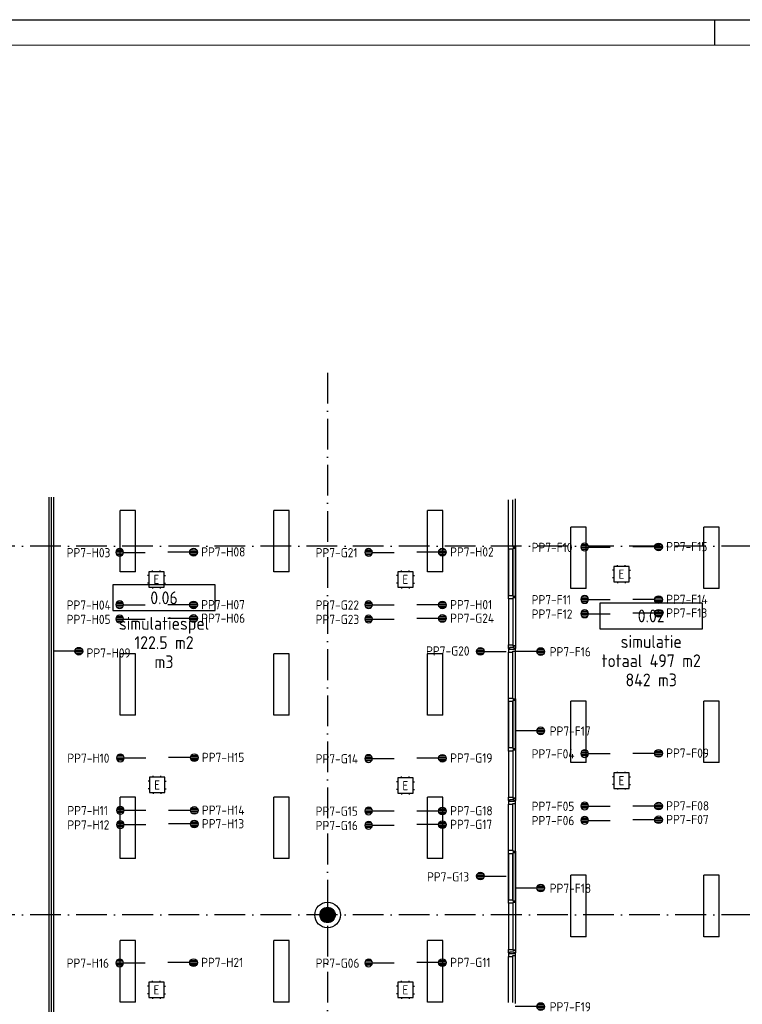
# Model space of a CAD drawing. Header units: millimetres. Extents: x 90707 to 450385, y -1262 to 949019.
# Tile 51 of 60: x 208633 to 222747, y 65064 to 84291. Entities that reach past the tile are written whole.
import ezdxf
from ezdxf.enums import TextEntityAlignment as Align

# ---------------------------------------------------------------- set-up
doc = ezdxf.new("R2010")
doc.units = ezdxf.units.MM
doc.header["$LTSCALE"] = 100
doc.linetypes.add('DASHDOT', pattern=[9, 6, -1.5, 0, -1.5])
doc.layers.get('0').update_dxf_attribs({"linetype": 'CONTINUOUS'})
for name, color, linetype in [('AL$7----_STRAMIEN', 1, 'DASHDOT'), ('AL22----_BINNENWAND', 7, 'CONTINUOUS'), ('AL32----_BINNENKOZ', 7, 'CONTINUOUS'), ('ALL-----_REFLIJNEN', 8, 'CONTINUOUS'), ('ARMATUUR', 8, 'CONTINUOUS'), ('EB6441--_ATTRIB', 2, 'CONTINUOUS'), ('EB6721--_ATTRIB', 2, 'CONTINUOUS'), ('EL6441--_DATACOM', 3, 'CONTINUOUS'), ('EL6721--_GEB-BEH-AUTO', 3, 'CONTINUOUS'), ('GEBOUWLABEL', 4, 'CONTINUOUS'), ('INHOUD', 7, 'CONTINUOUS'), ('LIJN025', 10, 'CONTINUOUS'), ('LIJN050', 90, 'CONTINUOUS'), ('OMSCHRIJVING', 7, 'CONTINUOUS'), ('OPPERVLAK', 7, 'CONTINUOUS'), ('TEKST25', 10, 'CONTINUOUS'), ('TEKST35', 50, 'CONTINUOUS'), ('TEKST50', 90, 'CONTINUOUS'), ('VOLGNUMMER', 7, 'CONTINUOUS')]:
    doc.layers.add(name, color=color, linetype=linetype)
doc.styles.add('1_8', font='ISO', dxfattribs={"height": 1.8})
doc.styles.add('ISO', font='ISO.SHX')
doc.styles.add('NORATT', font='iso.shx')
doc.styles.add('ROMAND', font='romand')
doc.styles.get("Standard").update_dxf_attribs({"font": 'iso.shx'})

# ---------------------------------------------------------------- blocks, each defined once
blk = doc.blocks.new('A0-GE')
at = {"layer": 'LIJN025'}
blk.add_line((1315, 836), (1315, 841), dxfattribs=at)
blk.add_lwpolyline([(1500, 841), (1500, 0), (0, 0), (0, 841)], close=True, dxfattribs=at)
at = {"layer": 'LIJN050', "const_width": 0.2}
blk.add_lwpolyline([(1495, 836), (25, 836), (25, 5), (1495, 5)], close=True, dxfattribs=at)
at = {"layer": 'TEKST25', "style": 'ROMAND', "width": 2.899115}
blk.add_attdef('STATUS', text='', height=2.5, dxfattribs=at).set_placement((1454, 71.5), (1493, 71.5), align=Align.FIT)
at = {"layer": 'TEKST25', "style": 'ISO'}
for tag, p in [('E', (1455.25, 66)), ('NAAM-E', (1466.75, 66)), ('DATUM-E', (1485, 66)), ('D', (1455.25, 61)), ('NAAM-D', (1466.75, 61)), ('DATUM-D', (1485, 61)), ('C', (1455.25, 56)), ('NAAM-C', (1466.75, 56)), ('DATUM-C', (1485, 56)), ('B', (1455.25, 51)), ('NAAM-B', (1466.75, 51)), ('DATUM-B', (1485, 51)), ('A', (1455.25, 46)), ('NAAM-A', (1466.75, 46)), ('DATUM-A', (1485, 46))]:
    blk.add_attdef(tag, text='', height=2.5, dxfattribs=at).set_placement(p, align=Align.CENTER)
for tag, p in [('DATUM', (1332.75, 36.25)), ('SCHAAL', (1368, 36.25)), ('GETEKEND', (1398.25, 36.25)), ('GECONTOL.', (1433, 36.25)), ('FORMAAT', (1463.25, 28.25))]:
    blk.add_attdef(tag, p, '', height=2.5, dxfattribs=at)
at = {"layer": 'TEKST35', "style": 'ISO'}
for tag, p in [('PROJECT', (1334.5, 72.5)), ('PLAATS', (1334.5, 63.5)), ('INSTALLATIE-REGEL1', (1334.5, 52.5)), ('INSTALLATIE-REGEL2', (1334.5, 43.5))]:
    blk.add_attdef(tag, p, '', height=4, dxfattribs=at)
blk.add_attdef('PROJ.NR.', text='', height=4, dxfattribs=at).set_placement((1481, 23), align=Align.CENTER)
at = {"layer": 'TEKST50', "style": 'ISO'}
blk.add_attdef('FILE-NAAM', text='', height=5, dxfattribs=at).set_placement((1473.5, 7.5), align=Align.CENTER)
blk = doc.blocks.new('ES4X2')
for p, q in [((-0.45, 1.4), (-0.45, 2.6)), ((-0.15, 1.27), (-0.15, 2.73)), ((0.15, 1.27), (0.15, 2.73)), ((0.45, 1.4), (0.45, 2.6)), ((0, 1.25), (0, -3))]:
    blk.add_line(p, q)
blk.add_circle((0, 2), 0.75)
at = {"style": '1_8', "flags": 8}
for tag, p in [('NUMMER', (1.25, 3.5)), ('CODE', (-1.25, 3.5))]:
    blk.add_attdef(tag, text='', height=1.8, rotation=90, dxfattribs=at).set_placement(p, align=Align.MIDDLE_LEFT)
blk.add_attdef('M_CODE', text='', height=1.8, dxfattribs=at).set_placement((0, 0), align=Align.MIDDLE_CENTER)
blk = doc.blocks.new('ES1116A2')
for p, q in [((-1.5, 0.75), (-1.75, 0.75)), ((-0.75, 1.5), (-0.75, 1.75)), ((0.75, 1.5), (0.75, 1.75)), ((1.5, 0.75), (1.75, 0.75)), ((-1.5, -0.75), (-1.75, -0.75)), ((-0.75, -1.5), (-0.75, -1.75)), ((0.75, -1.5), (0.75, -1.75)), ((1.5, -0.75), (1.75, -0.75))]:
    blk.add_line(p, q)
blk.add_lwpolyline([(-1.5, -1.5), (1.5, -1.5), (1.5, 1.5), (-1.5, 1.5)], close=True)
at = {"style": '1_8'}
for tag, flags, p in [('VERMOGEN', 9, (-2.5, 3.5)), ('GROEP', 8, (0, 3.5)), ('SCHAK', 8, (2.5, 3.5)), ('KAST', 9, (7, 3.5)), ('DOEL', 8, (-2.5, 0))]:
    blk.add_attdef(tag, text='', height=1.8, rotation=90, dxfattribs=dict(at, flags=flags)).set_placement(p, align=Align.MIDDLE_LEFT)
at = {"style": '1_8', "flags": 8}
for tag, p in [('NUMMER', (0, 3)), ('CODE', (0, 0))]:
    blk.add_attdef(tag, text='', height=1.8, dxfattribs=at).set_placement(p, align=Align.MIDDLE)
blk.add_attdef('TAL', text='', height=1.8, rotation=90, dxfattribs=at).set_placement((2.5, 3.5), align=Align.MIDDLE_CENTER)
at = {"style": '1_8', "flags": 9}
blk.add_attdef('M_CODE', text='', height=1.8, dxfattribs=at).set_placement((0, 0), align=Align.MIDDLE_CENTER)
blk = doc.blocks.new('GEBOUWLABEL')
at = {"layer": 'VOLGNUMMER'}
blk.add_lwpolyline([(-4, -1), (4, -1), (4, 1), (-4, 1)], close=True, dxfattribs=at)
at = {"color": 0, "linetype": 'ByBlock', "flags": 1}
for tag, p in [('OPPERVLAKTESOORT', (0.5, 8)), ('TERREIN', (0.5, 6.5)), ('GEBOUW', (0.5, 5)), ('GEBRUIKSFUNCTIE', (0.5, 3.5)), ('BOUWLAAG', (0.5, 2)), ('HOOGTE', (0, -6.5)), ('RUIMTEFUNCTIE', (0, -8))]:
    blk.add_attdef(tag, text='', height=1, dxfattribs=at).set_placement(p, align=Align.MIDDLE_CENTER)
at = {"layer": 'INHOUD', "color": 0, "linetype": 'ByBlock'}
blk.add_attdef('INHOUD', text='', height=1, dxfattribs=at).set_placement((0, -5), align=Align.MIDDLE_CENTER)
at = {"layer": 'OMSCHRIJVING', "color": 0, "linetype": 'ByBlock'}
blk.add_attdef('OMSCHRIJVING', text='', height=1, dxfattribs=at).set_placement((0, -2), align=Align.MIDDLE_CENTER)
at = {"layer": 'OPPERVLAK', "color": 0, "linetype": 'ByBlock'}
blk.add_attdef('OPPERVLAK', text='', height=1, dxfattribs=at).set_placement((0, -3.5), align=Align.MIDDLE_CENTER)
at = {"layer": 'VOLGNUMMER', "color": 0, "linetype": 'ByBlock'}
blk.add_attdef('VOLGNUMMER', text='', height=1, dxfattribs=at).set_placement((0, 0), align=Align.MIDDLE_CENTER)
blk = doc.blocks.new('A$Cca306792')
at = {"layer": 'AL$7----_STRAMIEN', "color": 1}
for points in [[(123528, 78659), (123528, 50404)], [(146221, 75270), (103518, 75270)], [(146222, 68070), (106171, 68070)]]:
    blk.add_lwpolyline(points, dxfattribs=at)
at = {"layer": 'AL22----_BINNENWAND', "color": 8, "linetype": 'Continuous'}
for p, q in [((118081, 76230), (118081, 57575)), ((118176, 76230), (118176, 57670))]:
    blk.add_line(p, q, dxfattribs=at)
at = {"layer": 'AL32----_BINNENKOZ', "color": 8}
for p, q in [((127199, 73327), (127148, 73327)), ((127199, 70354), (127148, 70354)), ((123388, 68016), (123388, 68123)), ((123408, 67980), (123408, 68160)), ((123428, 67958), (123428, 68181)), ((123448, 67943), (123448, 68196)), ((123468, 67932), (123468, 68207)), ((123488, 67925), (123488, 68214)), ((123508, 67921), (123508, 68218)), ((123528, 67920), (123528, 68220)), ((123548, 67921), (123548, 68218)), ((123568, 67925), (123568, 68214)), ((123588, 67932), (123588, 68207)), ((123608, 67943), (123608, 68196)), ((123628, 67958), (123628, 68181)), ((123648, 67980), (123648, 68160)), ((123668, 68016), (123668, 68123)), ((127199, 67381), (127148, 67381))]:
    blk.add_line(p, q, dxfattribs=at)
for points in [[(127060, 75279), (127060, 76178)], [(127060, 75279), (127060, 76178)], [(127148, 75279), (127148, 76178)], [(127199, 75262), (127199, 76195)], [(127199, 75229), (127148, 75229), (127148, 75212), (127060, 75212), (127060, 75279), (127148, 75279), (127148, 75262), (127199, 75262), (127199, 75229)], [(127060, 75212), (127060, 74312)], [(127060, 74312), (127060, 75212)], [(127060, 75212), (127060, 74312)], [(127060, 74312), (127060, 75212)], [(127148, 75212), (127148, 74312)], [(127148, 74312), (127148, 75212)], [(127199, 75229), (127199, 74295)], [(127199, 74295), (127199, 75229)], [(127199, 74262), (127148, 74262), (127148, 74245), (127060, 74245), (127060, 74312), (127148, 74312), (127148, 74295), (127199, 74295), (127199, 74262)], [(127060, 74245), (127060, 73344)], [(127148, 74245), (127148, 73344)], [(127199, 74262), (127199, 73327)], [(127199, 73277), (127174, 73277), (127174, 73293), (127082, 73293), (127082, 73277), (127060, 73277), (127060, 73344), (127148, 73344), (127148, 73327), (127199, 73327), (127199, 73277)], [(127199, 73272), (127174, 73272), (127174, 73256), (127082, 73256), (127082, 73272), (127060, 73272), (127060, 73205), (127148, 73205), (127148, 73222), (127199, 73222), (127199, 73272)], [(127060, 72306), (127060, 73205)], [(127060, 72306), (127060, 73205)], [(127148, 72306), (127148, 73205)], [(127199, 72289), (127199, 73222)], [(127199, 72256), (127148, 72256), (127148, 72239), (127060, 72239), (127060, 72306), (127148, 72306), (127148, 72289), (127199, 72289), (127199, 72256)], [(127060, 72239), (127060, 71339)], [(127060, 71339), (127060, 72239)], [(127060, 72239), (127060, 71339)], [(127060, 71339), (127060, 72239)], [(127148, 72239), (127148, 71339)], [(127148, 71339), (127148, 72239)], [(127199, 72256), (127199, 71322)], [(127199, 71322), (127199, 72256)], [(127199, 71289), (127148, 71289), (127148, 71272), (127060, 71272), (127060, 71339), (127148, 71339), (127148, 71322), (127199, 71322), (127199, 71289)], [(127060, 71272), (127060, 70371)], [(127148, 71272), (127148, 70371)], [(127199, 71289), (127199, 70354)], [(127199, 70304), (127174, 70304), (127174, 70320), (127082, 70320), (127082, 70304), (127060, 70304), (127060, 70371), (127148, 70371), (127148, 70354), (127199, 70354), (127199, 70304)], [(127199, 70299), (127174, 70299), (127174, 70283), (127082, 70283), (127082, 70299), (127060, 70299), (127060, 70232), (127148, 70232), (127148, 70249), (127199, 70249), (127199, 70299)], [(127060, 69333), (127060, 70232)], [(127060, 69333), (127060, 70232)], [(127148, 69333), (127148, 70232)], [(127199, 69316), (127199, 70249)], [(127199, 69283), (127148, 69283), (127148, 69266), (127060, 69266), (127060, 69333), (127148, 69333), (127148, 69316), (127199, 69316), (127199, 69283)], [(127060, 69266), (127060, 68366)], [(127060, 68366), (127060, 69266)], [(127060, 69266), (127060, 68366)], [(127060, 68366), (127060, 69266)], [(127148, 69266), (127148, 68366)], [(127148, 68366), (127148, 69266)], [(127199, 69283), (127199, 68349)], [(127199, 68349), (127199, 69283)], [(127199, 68316), (127148, 68316), (127148, 68299), (127060, 68299), (127060, 68366), (127148, 68366), (127148, 68349), (127199, 68349), (127199, 68316)], [(127060, 68299), (127060, 67398)], [(127148, 68299), (127148, 67398)], [(127199, 68316), (127199, 67381)], [(127199, 67331), (127174, 67331), (127174, 67347), (127082, 67347), (127082, 67331), (127060, 67331), (127060, 67398), (127148, 67398), (127148, 67381), (127199, 67381), (127199, 67331)], [(127199, 67326), (127174, 67326), (127174, 67310), (127082, 67310), (127082, 67326), (127060, 67326), (127060, 67259), (127148, 67259), (127148, 67276), (127199, 67276), (127199, 67326)], [(127060, 66359), (127060, 67259)], [(127148, 66359), (127148, 67259)], [(127199, 66342), (127199, 67276)]]:
    blk.add_lwpolyline(points, dxfattribs=at)
for radius in [250, 150]:
    blk.add_circle((123528, 68070), radius, dxfattribs=at)
at = {"layer": 'ALL-----_REFLIJNEN', "color": 8, "linetype": 'Continuous'}
blk.add_line((118128, 76230), (118128, 57622), dxfattribs=at)
at = {"layer": 'ARMATUUR', "color": 8}
for points in [[(119778, 75970), (119478, 75970)], [(119478, 74770), (119478, 75970)], [(119778, 74770), (119778, 75970)], [(122478, 74770), (122478, 75970)], [(122778, 75970), (122478, 75970)], [(122778, 74770), (122778, 75970)], [(125478, 74770), (125478, 75970)], [(125778, 75970), (125478, 75970)], [(125778, 74770), (125778, 75970)], [(128578, 75645), (128278, 75645)], [(128278, 74445), (128278, 75645)], [(128578, 74445), (128578, 75645)], [(130878, 74445), (130878, 75645)], [(131178, 75645), (130878, 75645)], [(131178, 74445), (131178, 75645)], [(119778, 74770), (119478, 74770)], [(122778, 74770), (122478, 74770)], [(125778, 74770), (125478, 74770)], [(128578, 74445), (128278, 74445)], [(131178, 74445), (130878, 74445)], [(119478, 71970), (119478, 73170)], [(119778, 73170), (119478, 73170)], [(119778, 71970), (119778, 73170)], [(122778, 73170), (122478, 73170)], [(122478, 71970), (122478, 73170)], [(122778, 71970), (122778, 73170)], [(125778, 73170), (125478, 73170)], [(125478, 71970), (125478, 73170)], [(125778, 71970), (125778, 73170)], [(128278, 71045), (128278, 72245)], [(128578, 72245), (128278, 72245)], [(128578, 71045), (128578, 72245)], [(131178, 72245), (130878, 72245)], [(130878, 71045), (130878, 72245)], [(131178, 71045), (131178, 72245)], [(119778, 71970), (119478, 71970)], [(122778, 71970), (122478, 71970)], [(125778, 71970), (125478, 71970)], [(128578, 71045), (128278, 71045)], [(131178, 71045), (130878, 71045)], [(119478, 69170), (119478, 70370)], [(119778, 70370), (119478, 70370)], [(119778, 69170), (119778, 70370)], [(122778, 70370), (122478, 70370)], [(122478, 69170), (122478, 70370)], [(122778, 69170), (122778, 70370)], [(125778, 70370), (125478, 70370)], [(125478, 69170), (125478, 70370)], [(125778, 69170), (125778, 70370)], [(119778, 69170), (119478, 69170)], [(122778, 69170), (122478, 69170)], [(125778, 69170), (125478, 69170)], [(128578, 68845), (128278, 68845)], [(128278, 67645), (128278, 68845)], [(128578, 67645), (128578, 68845)], [(130878, 67645), (130878, 68845)], [(131178, 68845), (130878, 68845)], [(131178, 67645), (131178, 68845)], [(119478, 66370), (119478, 67570)], [(119778, 67570), (119478, 67570)], [(119778, 66370), (119778, 67570)], [(122778, 67570), (122478, 67570)], [(122478, 66370), (122478, 67570)], [(122778, 66370), (122778, 67570)], [(125778, 67570), (125478, 67570)], [(125478, 66370), (125478, 67570)], [(125778, 66370), (125778, 67570)], [(128578, 67645), (128278, 67645)], [(131178, 67645), (130878, 67645)], [(119778, 66370), (119478, 66370)], [(122778, 66370), (122478, 66370)], [(125778, 66370), (125478, 66370)]]:
    blk.add_lwpolyline(points, dxfattribs=at)
at = {"layer": 'GEBOUWLABEL', "color": 8, "xscale": 250, "yscale": 250, "zscale": 250}
for p, values in [((120334, 74264), {'VOLGNUMMER': '0.06', 'OMSCHRIJVING': 'simulatiespel', 'OPPERVLAK': '122.5 m2', 'INHOUD': 'm3'}), ((129849, 73910), {'VOLGNUMMER': '0.02', 'OMSCHRIJVING': 'simulatie', 'OPPERVLAK': 'totaal 497 m2', 'INHOUD': '842 m3'})]:
    blk.add_blockref('GEBOUWLABEL', p, dxfattribs=at).add_auto_attribs(values)
at = {"layer": 'VOLGNUMMER', "color": 252, "linetype": 'ByBlock'}
for tag, p in [('0.28', (16187, 74214)), ('0.17', (62961, 72994)), ('0.16', (78893, 73105)), ('0.29', (35887, 72529)), ('0.18', (53124, 64542)), ('0.701', (85482, 63517)), ('0.32', (36092, 63166)), ('0.30', (29366, 63128)), ('0.12', (90689, 63024)), ('0.29A', (33165, 62745)), ('0.30', (38191, 61494)), ('0.19', (61479, 61433)), ('0.27', (17657, 61363)), ('0.14', (89762, 60088)), ('0.33', (45869, 59450)), ('0.15', (73454, 57402)), ('0.25', (28058, 57013)), ('0.801', (112714, 57073)), ('0.18A', (61029, 56759)), ('0.26A', (36299, 54851)), ('0.20', (60895, 53506)), ('0.800', (90980, 50804)), ('0.25A', (73288, 48435)), ('0.21', (58702, 48178)), ('0.300', (94483, 48257)), ('0.24', (35041, 47783)), ('0.102', (87631, 47613)), ('0.26', (18559, 46119)), ('0.203', (95795, 46197)), ('0.802', (68387, 42721)), ('0.204', (95497, 42149)), ('0.07B', (66790, 38909)), ('0.702', (95327, 36513))]:
    blk.add_attdef(tag, text='', height=250, dxfattribs=at).set_placement(p, align=Align.MIDDLE_CENTER)
at = {"layer": 'VOLGNUMMER', "color": 8, "linetype": 'ByBlock'}
blk.add_attdef('0.600', text='', height=250, dxfattribs=at).set_placement((96800, 48300), align=Align.MIDDLE_CENTER)

msp = doc.modelspace()

# ---------------------------------------------------------------- block references
at = {"xscale": 100, "yscale": 100, "zscale": 100}
msp.add_blockref('A0-GE', (90707, 191), dxfattribs=at)
at = {"layer": 'EL6441--_DATACOM'}
msp.add_blockref('A$Cca306792', (91118, -1262), dxfattribs=at)
ref = msp.add_blockref('ES4X2', (219867, 73992), dxfattribs=dict(at, xscale=-100, yscale=100, zscale=100, rotation=90))
ref.add_attrib('NUMMER', 'PP7-F10', dxfattribs={"layer": 'EB6441--_ATTRIB', "color": 1, "height": 180, "style": 'NORATT', "flags": 8}).set_placement((218632, 73986), align=Align.MIDDLE_LEFT)
ref = msp.add_blockref('ES4X2', (220910, 73996), dxfattribs=dict(at, xscale=100, yscale=100, zscale=100, rotation=270))
ref.add_attrib('NUMMER', 'PP7-F15', dxfattribs={"layer": 'EB6441--_ATTRIB', "color": 1, "height": 180, "style": 'NORATT', "flags": 8}).set_placement((221260, 74002), align=Align.MIDDLE_LEFT)
ref = msp.add_blockref('ES4X2', (210785, 73888), dxfattribs=dict(at, xscale=-100, yscale=100, zscale=100, rotation=90))
ref.add_attrib('NUMMER', 'PP7-H03', dxfattribs={"layer": 'EB6441--_ATTRIB', "color": 1, "height": 180, "style": 'NORATT', "flags": 8}).set_placement((209550, 73883), align=Align.MIDDLE_LEFT)
ref = msp.add_blockref('ES4X2', (211828, 73893), dxfattribs=dict(at, xscale=100, yscale=100, zscale=100, rotation=270))
ref.add_attrib('NUMMER', 'PP7-H08', dxfattribs={"layer": 'EB6441--_ATTRIB', "color": 1, "height": 180, "style": 'NORATT', "flags": 8}).set_placement((212178, 73898), align=Align.MIDDLE_LEFT)
ref = msp.add_blockref('ES4X2', (215647, 73888), dxfattribs=dict(at, xscale=-100, yscale=100, zscale=100, rotation=90))
ref.add_attrib('NUMMER', 'PP7-G21', dxfattribs={"layer": 'EB6441--_ATTRIB', "color": 1, "height": 180, "style": 'NORATT', "flags": 8}).set_placement((214413, 73883), align=Align.MIDDLE_LEFT)
ref = msp.add_blockref('ES4X2', (216690, 73893), dxfattribs=dict(at, xscale=100, yscale=100, zscale=100, rotation=270))
ref.add_attrib('NUMMER', 'PP7-H02', dxfattribs={"layer": 'EB6441--_ATTRIB', "color": 1, "height": 180, "style": 'NORATT', "flags": 8}).set_placement((217040, 73898), align=Align.MIDDLE_LEFT)
ref = msp.add_blockref('ES4X2', (210785, 72866), dxfattribs=dict(at, xscale=-100, yscale=100, zscale=100, rotation=90))
ref.add_attrib('NUMMER', 'PP7-H04', dxfattribs={"layer": 'EB6441--_ATTRIB', "color": 1, "height": 180, "style": 'NORATT', "flags": 8}).set_placement((209550, 72860), align=Align.MIDDLE_LEFT)
ref = msp.add_blockref('ES4X2', (211828, 72863), dxfattribs=dict(at, xscale=100, yscale=100, zscale=100, rotation=270))
ref.add_attrib('NUMMER', 'PP7-H07', dxfattribs={"layer": 'EB6441--_ATTRIB', "color": 1, "height": 180, "style": 'NORATT', "flags": 8}).set_placement((212178, 72868), align=Align.MIDDLE_LEFT)
ref = msp.add_blockref('ES4X2', (215647, 72866), dxfattribs=dict(at, xscale=-100, yscale=100, zscale=100, rotation=90))
ref.add_attrib('NUMMER', 'PP7-G22', dxfattribs={"layer": 'EB6441--_ATTRIB', "color": 1, "height": 180, "style": 'NORATT', "flags": 8}).set_placement((214413, 72860), align=Align.MIDDLE_LEFT)
ref = msp.add_blockref('ES4X2', (216690, 72863), dxfattribs=dict(at, xscale=100, yscale=100, zscale=100, rotation=270))
ref.add_attrib('NUMMER', 'PP7-H01', dxfattribs={"layer": 'EB6441--_ATTRIB', "color": 1, "height": 180, "style": 'NORATT', "flags": 8}).set_placement((217040, 72868), align=Align.MIDDLE_LEFT)
ref = msp.add_blockref('ES4X2', (219867, 72969), dxfattribs=dict(at, xscale=-100, yscale=100, zscale=100, rotation=90))
ref.add_attrib('NUMMER', 'PP7-F11', dxfattribs={"layer": 'EB6441--_ATTRIB', "color": 1, "height": 180, "style": 'NORATT', "flags": 8}).set_placement((218632, 72964), align=Align.MIDDLE_LEFT)
ref = msp.add_blockref('ES4X2', (220910, 72966), dxfattribs=dict(at, xscale=100, yscale=100, zscale=100, rotation=270))
ref.add_attrib('NUMMER', 'PP7-F14', dxfattribs={"layer": 'EB6441--_ATTRIB', "color": 1, "height": 180, "style": 'NORATT', "flags": 8}).set_placement((221260, 72972), align=Align.MIDDLE_LEFT)
ref = msp.add_blockref('ES4X2', (211828, 72598), dxfattribs=dict(at, xscale=100, yscale=100, zscale=100, rotation=270))
ref.add_attrib('NUMMER', 'PP7-H06', dxfattribs={"layer": 'EB6441--_ATTRIB', "color": 1, "height": 180, "style": 'NORATT', "flags": 8}).set_placement((212178, 72603), align=Align.MIDDLE_LEFT)
ref = msp.add_blockref('ES4X2', (216690, 72598), dxfattribs=dict(at, xscale=100, yscale=100, zscale=100, rotation=270))
ref.add_attrib('NUMMER', 'PP7-G24', dxfattribs={"layer": 'EB6441--_ATTRIB', "color": 1, "height": 180, "style": 'NORATT', "flags": 8}).set_placement((217040, 72603), align=Align.MIDDLE_LEFT)
ref = msp.add_blockref('ES4X2', (219867, 72689), dxfattribs=dict(at, xscale=-100, yscale=100, zscale=100, rotation=90))
ref.add_attrib('NUMMER', 'PP7-F12', dxfattribs={"layer": 'EB6441--_ATTRIB', "color": 1, "height": 180, "style": 'NORATT', "flags": 8}).set_placement((218632, 72684), align=Align.MIDDLE_LEFT)
ref = msp.add_blockref('ES4X2', (220910, 72701), dxfattribs=dict(at, xscale=100, yscale=100, zscale=100, rotation=270))
ref.add_attrib('NUMMER', 'PP7-F13', dxfattribs={"layer": 'EB6441--_ATTRIB', "color": 1, "height": 180, "style": 'NORATT', "flags": 8}).set_placement((221260, 72706), align=Align.MIDDLE_LEFT)
ref = msp.add_blockref('ES4X2', (210785, 72586), dxfattribs=dict(at, xscale=-100, yscale=100, zscale=100, rotation=90))
ref.add_attrib('NUMMER', 'PP7-H05', dxfattribs={"layer": 'EB6441--_ATTRIB', "color": 1, "height": 180, "style": 'NORATT', "flags": 8}).set_placement((209550, 72580), align=Align.MIDDLE_LEFT)
ref = msp.add_blockref('ES4X2', (215647, 72586), dxfattribs=dict(at, xscale=-100, yscale=100, zscale=100, rotation=90))
ref.add_attrib('NUMMER', 'PP7-G23', dxfattribs={"layer": 'EB6441--_ATTRIB', "color": 1, "height": 180, "style": 'NORATT', "flags": 8}).set_placement((214413, 72580), align=Align.MIDDLE_LEFT)
ref = msp.add_blockref('ES4X2', (209588, 71959), dxfattribs=dict(at, xscale=100, yscale=100, zscale=100, rotation=270))
ref.add_attrib('NUMMER', 'PP7-H09', dxfattribs={"layer": 'EB6441--_ATTRIB', "color": 1, "height": 180, "style": 'NORATT', "flags": 8}).set_placement((209939, 71925), align=Align.MIDDLE_LEFT)
ref = msp.add_blockref('ES4X2', (217832, 71954), dxfattribs=dict(at, xscale=100, yscale=100, zscale=100, rotation=90))
ref.add_attrib('NUMMER', 'PP7-G20', dxfattribs={"layer": 'EB6441--_ATTRIB', "color": 1, "height": 180, "style": 'NORATT', "flags": 8}).set_placement((217418, 71964), align=Align.MIDDLE_RIGHT)
ref = msp.add_blockref('ES4X2', (218610, 71953), dxfattribs=dict(at, xscale=100, yscale=100, zscale=100, rotation=270))
ref.add_attrib('NUMMER', 'PP7-F16', dxfattribs={"layer": 'EB6441--_ATTRIB', "color": 1, "height": 180, "style": 'NORATT', "flags": 8}).set_placement((218985, 71948), align=Align.MIDDLE_LEFT)
ref = msp.add_blockref('ES4X2', (218610, 70404), dxfattribs=dict(at, xscale=100, yscale=100, zscale=100, rotation=270))
ref.add_attrib('NUMMER', 'PP7-F17', dxfattribs={"layer": 'EB6441--_ATTRIB', "color": 1, "height": 180, "style": 'NORATT', "flags": 8}).set_placement((218985, 70399), align=Align.MIDDLE_LEFT)
ref = msp.add_blockref('ES4X2', (219867, 69959), dxfattribs=dict(at, xscale=-100, yscale=100, zscale=100, rotation=90))
ref.add_attrib('NUMMER', 'PP7-F04', dxfattribs={"layer": 'EB6441--_ATTRIB', "color": 1, "height": 180, "style": 'NORATT', "flags": 8}).set_placement((218632, 69954), align=Align.MIDDLE_LEFT)
ref = msp.add_blockref('ES4X2', (220910, 69964), dxfattribs=dict(at, xscale=100, yscale=100, zscale=100, rotation=270))
ref.add_attrib('NUMMER', 'PP7-F09', dxfattribs={"layer": 'EB6441--_ATTRIB', "color": 1, "height": 180, "style": 'NORATT', "flags": 8}).set_placement((221260, 69969), align=Align.MIDDLE_LEFT)
ref = msp.add_blockref('ES4X2', (210799, 69875), dxfattribs=dict(at, xscale=-100, yscale=100, zscale=100, rotation=90))
ref.add_attrib('NUMMER', 'PP7-H10', dxfattribs={"layer": 'EB6441--_ATTRIB', "color": 1, "height": 180, "style": 'NORATT', "flags": 8}).set_placement((209564, 69870), align=Align.MIDDLE_LEFT)
ref = msp.add_blockref('ES4X2', (211842, 69880), dxfattribs=dict(at, xscale=100, yscale=100, zscale=100, rotation=270))
ref.add_attrib('NUMMER', 'PP7-H15', dxfattribs={"layer": 'EB6441--_ATTRIB', "color": 1, "height": 180, "style": 'NORATT', "flags": 8}).set_placement((212192, 69885), align=Align.MIDDLE_LEFT)
ref = msp.add_blockref('ES4X2', (215647, 69863), dxfattribs=dict(at, xscale=-100, yscale=100, zscale=100, rotation=90))
ref.add_attrib('NUMMER', 'PP7-G14', dxfattribs={"layer": 'EB6441--_ATTRIB', "color": 1, "height": 180, "style": 'NORATT', "flags": 8}).set_placement((214413, 69858), align=Align.MIDDLE_LEFT)
ref = msp.add_blockref('ES4X2', (216690, 69868), dxfattribs=dict(at, xscale=100, yscale=100, zscale=100, rotation=270))
ref.add_attrib('NUMMER', 'PP7-G19', dxfattribs={"layer": 'EB6441--_ATTRIB', "color": 1, "height": 180, "style": 'NORATT', "flags": 8}).set_placement((217040, 69873), align=Align.MIDDLE_LEFT)
ref = msp.add_blockref('ES4X2', (220910, 68934), dxfattribs=dict(at, xscale=100, yscale=100, zscale=100, rotation=270))
ref.add_attrib('NUMMER', 'PP7-F08', dxfattribs={"layer": 'EB6441--_ATTRIB', "color": 1, "height": 180, "style": 'NORATT', "flags": 8}).set_placement((221260, 68939), align=Align.MIDDLE_LEFT)
ref = msp.add_blockref('ES4X2', (210799, 68852), dxfattribs=dict(at, xscale=-100, yscale=100, zscale=100, rotation=90))
ref.add_attrib('NUMMER', 'PP7-H11', dxfattribs={"layer": 'EB6441--_ATTRIB', "color": 1, "height": 180, "style": 'NORATT', "flags": 8}).set_placement((209564, 68847), align=Align.MIDDLE_LEFT)
ref = msp.add_blockref('ES4X2', (211842, 68850), dxfattribs=dict(at, xscale=100, yscale=100, zscale=100, rotation=270))
ref.add_attrib('NUMMER', 'PP7-H14', dxfattribs={"layer": 'EB6441--_ATTRIB', "color": 1, "height": 180, "style": 'NORATT', "flags": 8}).set_placement((212192, 68855), align=Align.MIDDLE_LEFT)
ref = msp.add_blockref('ES4X2', (215647, 68840), dxfattribs=dict(at, xscale=-100, yscale=100, zscale=100, rotation=90))
ref.add_attrib('NUMMER', 'PP7-G15', dxfattribs={"layer": 'EB6441--_ATTRIB', "color": 1, "height": 180, "style": 'NORATT', "flags": 8}).set_placement((214413, 68835), align=Align.MIDDLE_LEFT)
ref = msp.add_blockref('ES4X2', (216690, 68838), dxfattribs=dict(at, xscale=100, yscale=100, zscale=100, rotation=270))
ref.add_attrib('NUMMER', 'PP7-G18', dxfattribs={"layer": 'EB6441--_ATTRIB', "color": 1, "height": 180, "style": 'NORATT', "flags": 8}).set_placement((217040, 68843), align=Align.MIDDLE_LEFT)
ref = msp.add_blockref('ES4X2', (219867, 68936), dxfattribs=dict(at, xscale=-100, yscale=100, zscale=100, rotation=90))
ref.add_attrib('NUMMER', 'PP7-F05', dxfattribs={"layer": 'EB6441--_ATTRIB', "color": 1, "height": 180, "style": 'NORATT', "flags": 8}).set_placement((218632, 68931), align=Align.MIDDLE_LEFT)
ref = msp.add_blockref('ES4X2', (210799, 68572), dxfattribs=dict(at, xscale=-100, yscale=100, zscale=100, rotation=90))
ref.add_attrib('NUMMER', 'PP7-H12', dxfattribs={"layer": 'EB6441--_ATTRIB', "color": 1, "height": 180, "style": 'NORATT', "flags": 8}).set_placement((209564, 68567), align=Align.MIDDLE_LEFT)
ref = msp.add_blockref('ES4X2', (211842, 68585), dxfattribs=dict(at, xscale=100, yscale=100, zscale=100, rotation=270))
ref.add_attrib('NUMMER', 'PP7-H13', dxfattribs={"layer": 'EB6441--_ATTRIB', "color": 1, "height": 180, "style": 'NORATT', "flags": 8}).set_placement((212192, 68590), align=Align.MIDDLE_LEFT)
ref = msp.add_blockref('ES4X2', (215647, 68560), dxfattribs=dict(at, xscale=-100, yscale=100, zscale=100, rotation=90))
ref.add_attrib('NUMMER', 'PP7-G16', dxfattribs={"layer": 'EB6441--_ATTRIB', "color": 1, "height": 180, "style": 'NORATT', "flags": 8}).set_placement((214413, 68555), align=Align.MIDDLE_LEFT)
ref = msp.add_blockref('ES4X2', (216690, 68572), dxfattribs=dict(at, xscale=100, yscale=100, zscale=100, rotation=270))
ref.add_attrib('NUMMER', 'PP7-G17', dxfattribs={"layer": 'EB6441--_ATTRIB', "color": 1, "height": 180, "style": 'NORATT', "flags": 8}).set_placement((217040, 68577), align=Align.MIDDLE_LEFT)
ref = msp.add_blockref('ES4X2', (219867, 68656), dxfattribs=dict(at, xscale=-100, yscale=100, zscale=100, rotation=90))
ref.add_attrib('NUMMER', 'PP7-F06', dxfattribs={"layer": 'EB6441--_ATTRIB', "color": 1, "height": 180, "style": 'NORATT', "flags": 8}).set_placement((218632, 68651), align=Align.MIDDLE_LEFT)
ref = msp.add_blockref('ES4X2', (220910, 68668), dxfattribs=dict(at, xscale=100, yscale=100, zscale=100, rotation=270))
ref.add_attrib('NUMMER', 'PP7-F07', dxfattribs={"layer": 'EB6441--_ATTRIB', "color": 1, "height": 180, "style": 'NORATT', "flags": 8}).set_placement((221260, 68673), align=Align.MIDDLE_LEFT)
ref = msp.add_blockref('ES4X2', (217832, 67567), dxfattribs=dict(at, xscale=100, yscale=100, zscale=100, rotation=90))
ref.add_attrib('NUMMER', 'PP7-G13', dxfattribs={"layer": 'EB6441--_ATTRIB', "color": 1, "height": 180, "style": 'NORATT', "flags": 8}).set_placement((217411, 67553), align=Align.MIDDLE_RIGHT)
ref = msp.add_blockref('ES4X2', (218610, 67334), dxfattribs=dict(at, xscale=100, yscale=100, zscale=100, rotation=270))
ref.add_attrib('NUMMER', 'PP7-F18', dxfattribs={"layer": 'EB6441--_ATTRIB', "color": 1, "height": 180, "style": 'NORATT', "flags": 8}).set_placement((218985, 67329), align=Align.MIDDLE_LEFT)
ref = msp.add_blockref('ES4X2', (210785, 65872), dxfattribs=dict(at, xscale=-100, yscale=100, zscale=100, rotation=90))
ref.add_attrib('NUMMER', 'PP7-H16', dxfattribs={"layer": 'EB6441--_ATTRIB', "color": 1, "height": 180, "style": 'NORATT', "flags": 8}).set_placement((209550, 65867), align=Align.MIDDLE_LEFT)
ref = msp.add_blockref('ES4X2', (211828, 65877), dxfattribs=dict(at, xscale=100, yscale=100, zscale=100, rotation=270))
ref.add_attrib('NUMMER', 'PP7-H21', dxfattribs={"layer": 'EB6441--_ATTRIB', "color": 1, "height": 180, "style": 'NORATT', "flags": 8}).set_placement((212178, 65882), align=Align.MIDDLE_LEFT)
ref = msp.add_blockref('ES4X2', (215647, 65872), dxfattribs=dict(at, xscale=-100, yscale=100, zscale=100, rotation=90))
ref.add_attrib('NUMMER', 'PP7-G06', dxfattribs={"layer": 'EB6441--_ATTRIB', "color": 1, "height": 180, "style": 'NORATT', "flags": 8}).set_placement((214413, 65867), align=Align.MIDDLE_LEFT)
ref = msp.add_blockref('ES4X2', (216690, 65877), dxfattribs=dict(at, xscale=100, yscale=100, zscale=100, rotation=270))
ref.add_attrib('NUMMER', 'PP7-G11', dxfattribs={"layer": 'EB6441--_ATTRIB', "color": 1, "height": 180, "style": 'NORATT', "flags": 8}).set_placement((217040, 65882), align=Align.MIDDLE_LEFT)
ref = msp.add_blockref('ES4X2', (218610, 65020), dxfattribs=dict(at, xscale=100, yscale=100, zscale=100, rotation=270))
ref.add_attrib('NUMMER', 'PP7-F19', dxfattribs={"layer": 'EB6441--_ATTRIB', "color": 1, "height": 180, "style": 'NORATT', "flags": 8}).set_placement((218985, 65015), align=Align.MIDDLE_LEFT)
at = {"layer": 'EL6721--_GEB-BEH-AUTO'}
ref = msp.add_blockref('ES1116A2', (211303, 73361), dxfattribs=dict(at, xscale=100, yscale=100, zscale=100))
ref.add_attrib('CODE', 'E', dxfattribs={"layer": 'EB6721--_ATTRIB', "color": 1, "height": 180, "style": '1_8', "flags": 8}).set_placement((211303, 73361), align=Align.MIDDLE)
ref = msp.add_blockref('ES1116A2', (216166, 73361), dxfattribs=dict(at, xscale=100, yscale=100, zscale=100))
ref.add_attrib('CODE', 'E', dxfattribs={"layer": 'EB6721--_ATTRIB', "color": 1, "height": 180, "style": '1_8', "flags": 8}).set_placement((216166, 73361), align=Align.MIDDLE)
ref = msp.add_blockref('ES1116A2', (220386, 73464), dxfattribs=dict(at, xscale=100, yscale=100, zscale=100))
ref.add_attrib('CODE', 'E', dxfattribs={"layer": 'EB6721--_ATTRIB', "color": 1, "height": 180, "style": '1_8', "flags": 8}).set_placement((220386, 73464), align=Align.MIDDLE)
ref = msp.add_blockref('ES1116A2', (220386, 69431), dxfattribs=dict(at, xscale=100, yscale=100, zscale=100))
ref.add_attrib('CODE', 'E', dxfattribs={"layer": 'EB6721--_ATTRIB', "color": 1, "height": 180, "style": '1_8', "flags": 8}).set_placement((220386, 69431), align=Align.MIDDLE)
ref = msp.add_blockref('ES1116A2', (211317, 69347), dxfattribs=dict(at, xscale=100, yscale=100, zscale=100))
ref.add_attrib('CODE', 'E', dxfattribs={"layer": 'EB6721--_ATTRIB', "color": 1, "height": 180, "style": '1_8', "flags": 8}).set_placement((211317, 69347), align=Align.MIDDLE)
ref = msp.add_blockref('ES1116A2', (216166, 69335), dxfattribs=dict(at, xscale=100, yscale=100, zscale=100))
ref.add_attrib('CODE', 'E', dxfattribs={"layer": 'EB6721--_ATTRIB', "color": 1, "height": 180, "style": '1_8', "flags": 8}).set_placement((216166, 69335), align=Align.MIDDLE)
ref = msp.add_blockref('ES1116A2', (211303, 65345), dxfattribs=dict(at, xscale=100, yscale=100, zscale=100))
ref.add_attrib('CODE', 'E', dxfattribs={"layer": 'EB6721--_ATTRIB', "color": 1, "height": 180, "style": '1_8', "flags": 8}).set_placement((211303, 65345), align=Align.MIDDLE)
ref = msp.add_blockref('ES1116A2', (216166, 65345), dxfattribs=dict(at, xscale=100, yscale=100, zscale=100))
ref.add_attrib('CODE', 'E', dxfattribs={"layer": 'EB6721--_ATTRIB', "color": 1, "height": 180, "style": '1_8', "flags": 8}).set_placement((216166, 65345), align=Align.MIDDLE)

doc.saveas('drawing.dxf')
